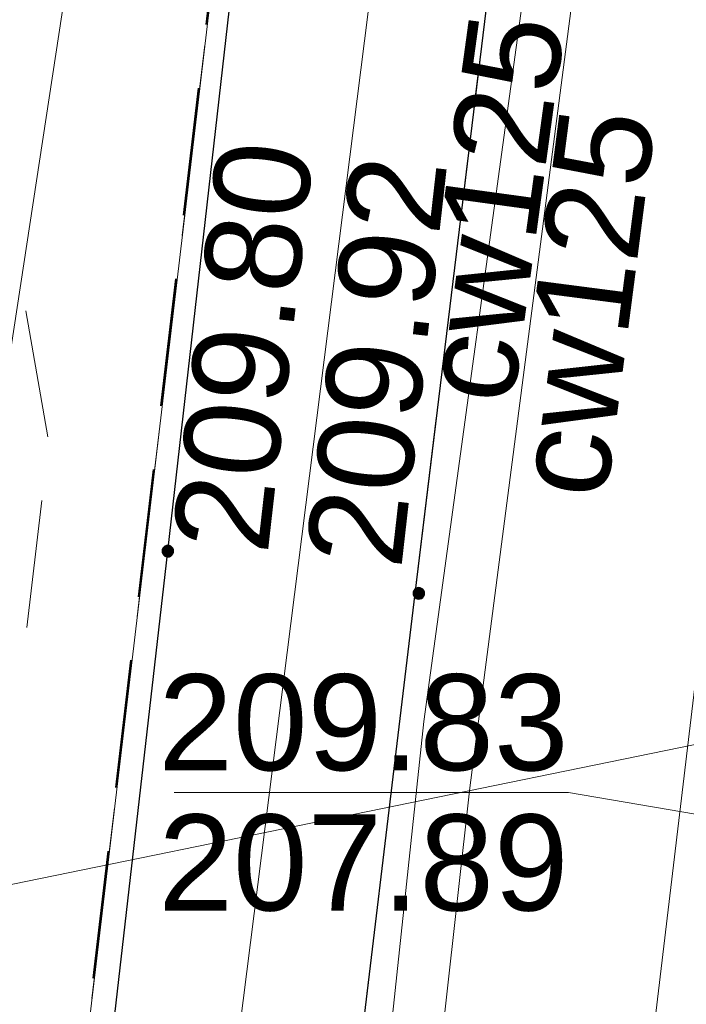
# Model space of a CAD drawing. Header units: metres. Extents: x 7419414 to 7419803, y 5549484 to 5549731.
# Tile 55 of 102: x 7419581 to 7419586, y 5549562 to 5549570. Entities that reach past the tile are written whole.
import ezdxf
from ezdxf.enums import TextEntityAlignment as Align

# ---------------------------------------------------------------- set-up
doc = ezdxf.new("R2010")
doc.units = ezdxf.units.M
doc.header["$MEASUREMENT"] = 0
doc.layers.get('0').update_dxf_attribs({"color": 250})
for name, color, linetype, lineweight in [('EGDE', 7, 'Continuous', 13), ('EGUG', 96, 'Continuous', 13), ('GUPPRZ_O', 7, 'Continuous', 13), ('LINIE ROZGRANICZAJĄCE MPZP', 212, 'Continuous', 0), ('OTKJ', 7, 'Continuous', 13), ('OTKK', 7, 'Continuous', 30), ('OTOO', 7, 'Continuous', 30), ('OTRS_O', 7, 'Continuous', 13), ('PTTL05', 18, 'Continuous', 13), ('SUCP', 212, 'Continuous', 13), ('SUCP_O', 212, 'Continuous', 13), ('SUEP', 1, 'Continuous', 13), ('SUKP', 36, 'Continuous', 13), ('SUWP', 5, 'Continuous', 13)]:
    doc.layers.add(name, color=color, linetype=linetype, lineweight=lineweight)
doc.styles.add('Arial', font='arial.ttf')

msp = doc.modelspace()

# ---------------------------------------------------------------- hatches: boundary and pattern name
at = {"linetype": 'Continuous'}
for points in [[(7419581.94, 5549565.455), (7419581.9284, 5549565.4565), (7419581.9175, 5549565.461), (7419581.9082, 5549565.4682), (7419581.901, 5549565.4775), (7419581.8965, 5549565.4884), (7419581.895, 5549565.5), (7419581.8965, 5549565.5116), (7419581.901, 5549565.5225), (7419581.9082, 5549565.5318), (7419581.9175, 5549565.539), (7419581.9284, 5549565.5435), (7419581.94, 5549565.545), (7419581.9516, 5549565.5435), (7419581.9625, 5549565.539), (7419581.9718, 5549565.5318), (7419581.979, 5549565.5225), (7419581.9835, 5549565.5116), (7419581.985, 5549565.5), (7419581.9835, 5549565.4884), (7419581.979, 5549565.4775), (7419581.9718, 5549565.4682), (7419581.9625, 5549565.461), (7419581.9516, 5549565.4565)], [(7419583.9, 5549565.125), (7419583.8884, 5549565.1265), (7419583.8775, 5549565.131), (7419583.8682, 5549565.1382), (7419583.861, 5549565.1475), (7419583.8565, 5549565.1584), (7419583.855, 5549565.17), (7419583.8565, 5549565.1816), (7419583.861, 5549565.1925), (7419583.8682, 5549565.2018), (7419583.8775, 5549565.209), (7419583.8884, 5549565.2135), (7419583.9, 5549565.215), (7419583.9116, 5549565.2135), (7419583.9225, 5549565.209), (7419583.9318, 5549565.2018), (7419583.939, 5549565.1925), (7419583.9435, 5549565.1816), (7419583.945, 5549565.17), (7419583.9435, 5549565.1584), (7419583.939, 5549565.1475), (7419583.9318, 5549565.1382), (7419583.9225, 5549565.131), (7419583.9116, 5549565.1265)]]:
    msp.add_hatch(color=0, dxfattribs=at).paths.add_polyline_path(points)

# ---------------------------------------------------------------- linework, layer by layer
at = {"color": 0, "linetype": 'Continuous', "flags": 128}
for points in [[(7419581.895, 5549565.5), (7419581.8965, 5549565.4884), (7419581.901, 5549565.4775), (7419581.9082, 5549565.4682), (7419581.9175, 5549565.461), (7419581.9284, 5549565.4565), (7419581.94, 5549565.455), (7419581.9516, 5549565.4565), (7419581.9625, 5549565.461), (7419581.9718, 5549565.4682), (7419581.979, 5549565.4775), (7419581.9835, 5549565.4884), (7419581.985, 5549565.5), (7419581.9835, 5549565.5116), (7419581.979, 5549565.5225), (7419581.9718, 5549565.5318), (7419581.9625, 5549565.539), (7419581.9516, 5549565.5435), (7419581.94, 5549565.545), (7419581.9284, 5549565.5435), (7419581.9175, 5549565.539), (7419581.9082, 5549565.5318), (7419581.901, 5549565.5225), (7419581.8965, 5549565.5116), (7419581.895, 5549565.5)], [(7419583.855, 5549565.17), (7419583.8565, 5549565.1584), (7419583.861, 5549565.1475), (7419583.8682, 5549565.1382), (7419583.8775, 5549565.131), (7419583.8884, 5549565.1265), (7419583.9, 5549565.125), (7419583.9116, 5549565.1265), (7419583.9225, 5549565.131), (7419583.9318, 5549565.1382), (7419583.939, 5549565.1475), (7419583.9435, 5549565.1584), (7419583.945, 5549565.17), (7419583.9435, 5549565.1816), (7419583.939, 5549565.1925), (7419583.9318, 5549565.2018), (7419583.9225, 5549565.209), (7419583.9116, 5549565.2135), (7419583.9, 5549565.215), (7419583.8884, 5549565.2135), (7419583.8775, 5549565.209), (7419583.8682, 5549565.2018), (7419583.861, 5549565.1925), (7419583.8565, 5549565.1816), (7419583.855, 5549565.17)]]:
    msp.add_lwpolyline(points, close=True, dxfattribs=at)
at = {"layer": 'EGDE', "color": 250, "linetype": 'Continuous', "lineweight": 0, "flags": 128}
msp.add_lwpolyline([(7419584.48, 5549588.54), (7419590.93, 5549644.33), (7419562.5, 5549640.55), (7419548.95, 5549525.8), (7419576.9, 5549524.47), (7419583.97, 5549584.15), (7419584.48, 5549588.54)], close=True, dxfattribs=at)
msp.add_lwpolyline([(7419614.4216, 5549585.1686), (7419584.48, 5549588.54), (7419583.97, 5549584.15), (7419576.9, 5549524.47), (7419548.95, 5549525.8), (7419545.1, 5549496.74), (7419545.0829, 5549495.993)], dxfattribs=at)
at = {"layer": 'EGUG', "color": 96, "linetype": 'Continuous', "lineweight": 13}
for p, q in [((7419582.1702, 5549568.9576), (7419582.229, 5549569.4541)), ((7419582.229, 5549569.4541), (7419582.1702, 5549568.9576)), ((7419582.0526, 5549567.9645), (7419582.1114, 5549568.461)), ((7419582.1114, 5549568.461), (7419582.0526, 5549567.9645)), ((7419581.9349, 5549566.9715), (7419581.9938, 5549567.468)), ((7419581.9938, 5549567.468), (7419581.9349, 5549566.9715)), ((7419581.8173, 5549565.9784), (7419581.8761, 5549566.4749)), ((7419581.8761, 5549566.4749), (7419581.8173, 5549565.9784)), ((7419581.6997, 5549564.9854), (7419581.7585, 5549565.4819)), ((7419581.7585, 5549565.4819), (7419581.6997, 5549564.9854)), ((7419581.582, 5549563.9923), (7419581.6408, 5549564.4888)), ((7419581.6408, 5549564.4888), (7419581.582, 5549563.9923)), ((7419581.4644, 5549562.9992), (7419581.5232, 5549563.4958)), ((7419581.5232, 5549563.4958), (7419581.4644, 5549562.9992)), ((7419581.3467, 5549562.0062), (7419581.4056, 5549562.5027)), ((7419581.4056, 5549562.5027), (7419581.3467, 5549562.0062))]:
    msp.add_line(p, q, dxfattribs=at)
at = {"layer": 'GUPPRZ_O', "color": 36, "linetype": 'Continuous', "lineweight": 13, "flags": 128}
msp.add_lwpolyline([(7419587.39, 5549563.22), (7419585.07, 5549563.6158), (7419581.99, 5549563.6158)], dxfattribs=at)
at = {"layer": 'LINIE ROZGRANICZAJĄCE MPZP', "color": 212, "linetype": 'Continuous', "lineweight": 40}
for p, q in [((7419582.2407, 5549569.6125), (7419582.3582, 5549570.6056)), ((7419582.0645, 5549568.1229), (7419582.182, 5549569.116)), ((7419581.8883, 5549566.6333), (7419582.0058, 5549567.6264)), ((7419581.712, 5549565.1437), (7419581.8295, 5549566.1368)), ((7419581.5358, 5549563.6541), (7419581.6533, 5549564.6472)), ((7419581.3596, 5549562.1645), (7419581.4771, 5549563.1576))]:
    msp.add_line(p, q, dxfattribs=at)
at = {"layer": 'LINIE ROZGRANICZAJĄCE MPZP', "color": 30, "linetype": 'Continuous', "lineweight": 0, "flags": 128}
msp.add_lwpolyline([(7419456.9213, 5549567.8035), (7419556.904, 5549558.0247), (7419612.569, 5549569.4137)], dxfattribs=at)
at = {"layer": 'OTKJ', "color": 250, "linetype": 'Continuous', "lineweight": 13}
for p, q in [((7419584.3387, 5549569.0228), (7419584.5198, 5549570.5118)), ((7419584.0972, 5549567.0374), (7419584.2783, 5549568.5265)), ((7419583.87, 5549565.17), (7419584.0368, 5549566.5411)), ((7419583.7333, 5549564.0312), (7419583.87, 5549565.17)), ((7419583.4949, 5549562.0454), (7419583.6737, 5549563.5348))]:
    msp.add_line(p, q, dxfattribs=at)
at = {"layer": 'OTKK', "color": 250, "linetype": 'Continuous', "lineweight": 30, "flags": 128}
msp.add_lwpolyline([(7419590.37, 5549618.39), (7419587.76, 5549597.15), (7419585.23, 5549576.35), (7419583.87, 5549565.17), (7419581.63, 5549546.51), (7419579.61, 5549529.93), (7419579.7, 5549526.6), (7419580.83, 5549522.1), (7419581.7, 5549519.98), (7419582.06, 5549519.17), (7419586.17, 5549509.34), (7419587.79, 5549506.26), (7419589.72, 5549503.95), (7419591.64, 5549502), (7419592.17, 5549508.76), (7419591.86, 5549509.38), (7419590.48, 5549512.11), (7419587.45, 5549519.31), (7419586.24, 5549522.18), (7419588.79, 5549522.22), (7419591.57, 5549545.19), (7419592.52, 5549553.02), (7419587.56, 5549553.61)], dxfattribs=at)
at = {"layer": 'OTOO', "color": 250, "linetype": 'Continuous', "lineweight": 30, "flags": 128}
msp.add_lwpolyline([(7419577.24, 5549524.39), (7419579.86, 5549547.34), (7419581.94, 5549565.5), (7419583.97, 5549583.38), (7419586.18, 5549602.37), (7419588.48, 5549621.66), (7419591.01, 5549644.3)], dxfattribs=at)
at = {"layer": 'PTTL05', "color": 250, "linetype": 'Continuous', "lineweight": 13}
for p, q in [((7419581.0028, 5549566.3914), (7419580.8305, 5549567.3764)), ((7419580.8372, 5549564.9023), (7419580.9557, 5549565.8952))]:
    msp.add_line(p, q, dxfattribs=at)
at = {"layer": 'SUCP', "color": 212, "linetype": 'Continuous', "lineweight": 13, "flags": 128}
for points in [[(7419585.01, 5549526.58), (7419584.66, 5549527.12), (7419583.94, 5549528.22), (7419580.47, 5549528.62), (7419581.45, 5549540.34), (7419582.67, 5549552.25), (7419583.94, 5549564.17), (7419585.59, 5549576.22), (7419590.84, 5549575.56)], [(7419585.56, 5549526.54), (7419585.19, 5549527.05), (7419584.21, 5549528.6), (7419580.85, 5549528.95), (7419581.78, 5549539.82), (7419582.97, 5549551.74), (7419584.3, 5549563.65), (7419585.86, 5549575.67), (7419590.888, 5549575.0927)]]:
    msp.add_lwpolyline(points, dxfattribs=at)
at = {"layer": 'SUEP', "color": 1, "linetype": 'Continuous', "lineweight": 13, "flags": 128}
msp.add_lwpolyline([(7419582.09, 5549579.02), (7419582.74, 5549580.35), (7419578.11, 5549550.04), (7419575.92, 5549536.71), (7419574.77, 5549527.23), (7419576.23, 5549525.16), (7419572.4, 5549524.92), (7419561.76, 5549525.57), (7419523.01, 5549528.33), (7419517.32, 5549530.65), (7419514.73, 5549530.14)], dxfattribs=at)
at = {"layer": 'SUKP', "color": 36, "linetype": 'Continuous', "lineweight": 13, "flags": 128}
msp.add_lwpolyline([(7419589.55, 5549593.48), (7419587.56, 5549577.03), (7419584.9, 5549554.76)], dxfattribs=at)
at = {"layer": 'SUWP', "color": 5, "linetype": 'Continuous', "lineweight": 13, "flags": 128}
msp.add_lwpolyline([(7419583.88, 5549572.68), (7419581.55, 5549554.25), (7419579.91, 5549541.44), (7419578.58, 5549529.72), (7419578.5, 5549529.43), (7419578.3, 5549526.36), (7419578.88, 5549524.52)], dxfattribs=at)

# ---------------------------------------------------------------- texts
at = {"layer": 'GUPPRZ_O', "color": 36, "linetype": 'Continuous', "lineweight": 0, "style": 'Arial'}
for s, p in [('209.83', (7419585.07, 5549563.7883)), ('207.89', (7419585.07, 5549562.6933))]:
    msp.add_text(s, height=0.75, dxfattribs=at).set_placement(p, align=Align.RIGHT)
at = {"layer": 'OTRS_O', "color": 250, "linetype": 'Continuous', "lineweight": 0, "style": 'Arial'}
for s, p in [('209.80', (7419582.718, 5549565.4642)), ('209.92', (7419583.7617, 5549565.3492))]:
    msp.add_text(s, height=0.75, rotation=83.52268, dxfattribs=at).set_placement(p)
at = {"layer": 'SUCP_O', "color": 212, "linetype": 'Continuous', "lineweight": 0, "style": 'Arial'}
for rotation, p in [(82.20301, (7419584.8392, 5549568.1293)), (82.60501, (7419585.5567, 5549567.3933))]:
    msp.add_text('cw125', height=0.75, rotation=rotation, dxfattribs=at).set_placement(p, align=Align.CENTER)

doc.saveas('drawing.dxf')
